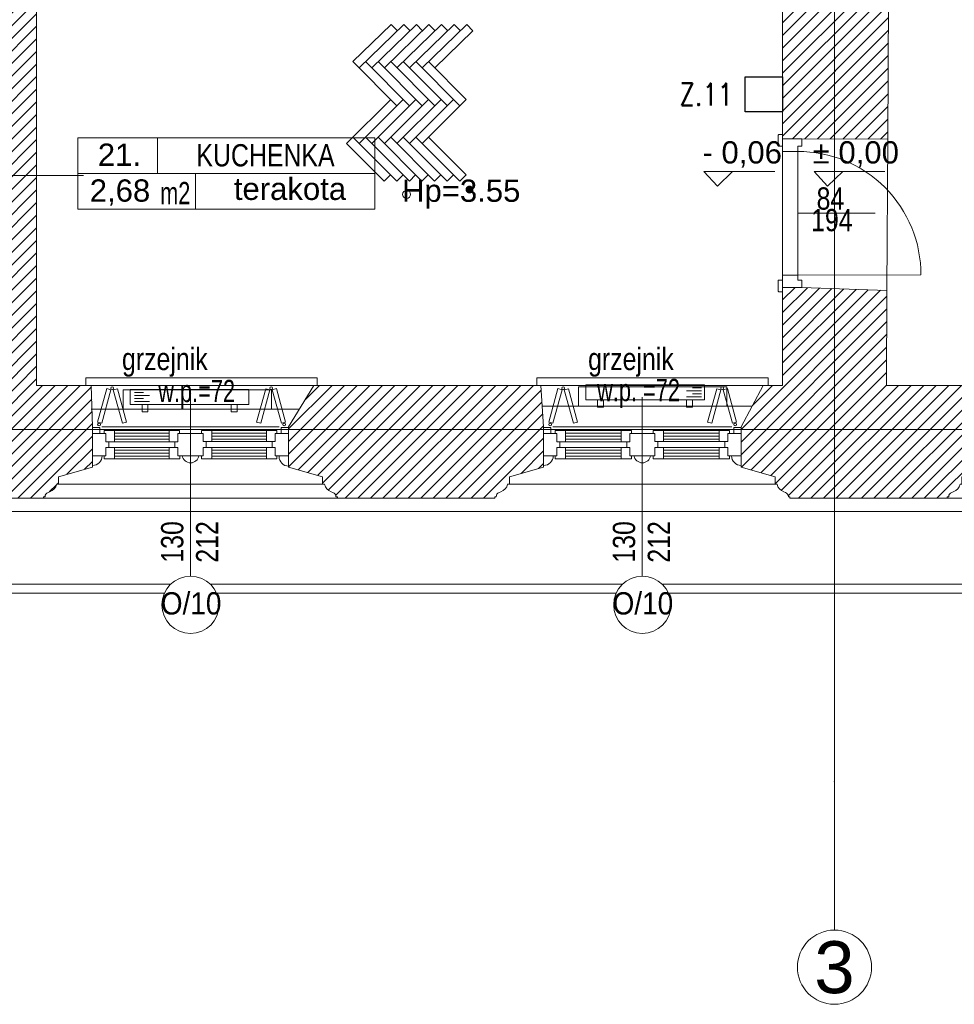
# Model space of a CAD drawing. Header units: millimetres. Extents: x -573548 to 674770, y -184010 to -47794.
# Tile 52 of 181: x 89805 to 96105, y -133895 to -127262. Entities that reach past the tile are written whole.
import ezdxf
from ezdxf.enums import TextEntityAlignment as Align

# ---------------------------------------------------------------- set-up
doc = ezdxf.new("R2010")
doc.units = ezdxf.units.MM
for name, color, linetype, lineweight in [('A.03 RZUT PARTERU_is$0$A-DRZWI_Nr_pióra__9', 8, 'Continuous', 9), ('A.03 RZUT PARTERU_is$0$A-OPISY-2_Nr_pióra__2', 8, 'Continuous', 9), ('A.03 RZUT PARTERU_is$0$A-OPISY-3_Nr_pióra__6', 8, 'Continuous', 9), ('A.03 RZUT PARTERU_is$0$A-WYSOKOSCI_Nr_pióra__7', 8, 'Continuous', 9), ('A.03 RZUT PARTERU_is$0$COKÓŁ_Nr_pióra__1', 8, 'Continuous', 9), ('A.03 RZUT PARTERU_is$0$detalokna_Nr_pióra__1', 8, 'Continuous', 9), ('A.03 RZUT PARTERU_is$0$detalokna_Nr_pióra__2', 8, 'Continuous', 9), ('A.03 RZUT PARTERU_is$0$detalokna_Nr_pióra__8', 8, 'Continuous', 9), ('A.03 RZUT PARTERU_is$0$Drawing & Figure_Nr_pióra__18', 8, 'Continuous', 9), ('A.03 RZUT PARTERU_is$0$DRZWI_Nr_pióra__41', 8, 'Continuous', 9), ('A.03 RZUT PARTERU_is$0$Koty_Nr_pióra__1', 8, 'Continuous', 9), ('A.03 RZUT PARTERU_is$0$Koty_Nr_pióra__61', 8, 'Continuous', 9), ('A.03 RZUT PARTERU_is$0$Nowe_A-OKNA-OPIS_Nr_pióra__59', 8, 'Continuous', 9), ('A.03 RZUT PARTERU_is$0$Nowe_A_okno_Nr_pióra__59', 8, 'Continuous', 9), ('A.03 RZUT PARTERU_is$0$Nowe_Annotation - Text_Nr_pióra__59', 8, 'Continuous', 9), ('A.03 RZUT PARTERU_is$0$Nowe_GRZEJNIK_Nr_pióra__59', 8, 'Continuous', 9), ('A.03 RZUT PARTERU_is$0$Nowe_okiennice_Nr_pióra__59', 8, 'Continuous', 9), ('A.03 RZUT PARTERU_is$0$Nowe_WIDOK_Nr_pióra__59', 8, 'Continuous', 9), ('A.03 RZUT PARTERU_is$0$opaska_Nr_pióra__1', 8, 'Continuous', 9), ('A.03 RZUT PARTERU_is$0$opisy inne_Nr_pióra__1', 8, 'Continuous', 9), ('A.03 RZUT PARTERU_is$0$PARAPET_Nr_pióra__7', 8, 'Continuous', 9), ('A.03 RZUT PARTERU_is$0$podciagi_Nr_pióra__1', 8, 'Continuous', 9), ('A.03 RZUT PARTERU_is$0$POSADZKI_Nr_pióra__1', 8, 'Continuous', 9), ('A.03 RZUT PARTERU_is$0$POSADZKI_Nr_pióra__18', 8, 'Continuous', 9), ('A.03 RZUT PARTERU_is$0$SCIANY_KONSTR_Nr_pióra__21', 8, 'Continuous', 9), ('A.03 RZUT PARTERU_is$0$Structural - Bearing_Nr_pióra__21', 8, 'Continuous', 9), ('A.03 RZUT PARTERU_is$0$Structural - Grid', 8, 'Continuous', 9), ('A.03 RZUT PARTERU_is$0$Structural - Grid_Nr_pióra__17', 8, 'Continuous', 9), ('BMS_URZĄDZENIA', 30, 'Continuous', 30), ('SAN_Grzejniki CO na rzucie', 7, 'Continuous', 13)]:
    doc.layers.add(name, color=color, linetype=linetype, lineweight=lineweight)
doc.styles.add('A.03 RZUT PARTERU_is$0$STYL_AUTOMATYCZNY_2', font='arial.ttf')
doc.styles.add('A.03 RZUT PARTERU_is$0$STYL_AUTOMATYCZNY_3', font='arial.ttf', dxfattribs={"width": 0.8})
doc.styles.add('A.03 RZUT PARTERU_is$0$STYL_AUTOMATYCZNY_4', font='arial.ttf', dxfattribs={"width": 0.7})
doc.styles.add('A.03 RZUT PARTERU_is$0$STYL_AUTOMATYCZNY_6', font='arial.ttf', dxfattribs={"width": 0.9})
doc.styles.add('A.03 RZUT PARTERU_is$0$STYL_AUTOMATYCZNY_8', font='arial.ttf', dxfattribs={"width": 0.8})
doc.styles.add('SIMPLEX-10', font='simplex.shx', dxfattribs={"width": 0.8, "height": 10})
pattern_1 = [(45, (655149.01, 0), (-42.426407, 42.426407), [])]

# ---------------------------------------------------------------- blocks, each defined once
blk = doc.blocks.new('A.03 RZUT PARTERU_is$0$Standardowy znacznik osi')
at = {"layer": 'A.03 RZUT PARTERU_is$0$Structural - Grid_Nr_pióra__17'}
for q in [(0, 0), (17855.4, 0)]:
    blk.add_line((1000, 0), q, dxfattribs=at)
blk.add_circle((-250, 0), 250, dxfattribs=at)
blk.add_point((1000, 0), dxfattribs=at)
blk.add_point((1000, 0), dxfattribs=at)
at = {"layer": 'A.03 RZUT PARTERU_is$0$Structural - Grid_Nr_pióra__17', "style": 'A.03 RZUT PARTERU_is$0$STYL_AUTOMATYCZNY_2'}
for tag, p in [('AC_MarkerText_1_0', (5, -80)), ('AC_MarkerText_1_1', (19360.4, -80))]:
    blk.add_attdef(tag, text='', height=350, rotation=270, dxfattribs=at).set_placement(p, align=Align.TOP_CENTER)
blk = doc.blocks.new('A.03 RZUT PARTERU_is$0$Standardowy znacznik osi_3')
at = {"layer": 'A.03 RZUT PARTERU_is$0$Structural - Grid_Nr_pióra__17'}
blk.add_line((2962.2, 0), (40906.6, 0), dxfattribs=at)
at = {"layer": 'A.03 RZUT PARTERU_is$0$Structural - Grid_Nr_pióra__17', "style": 'A.03 RZUT PARTERU_is$0$STYL_AUTOMATYCZNY_2'}
for tag, p in [('AC_MarkerText_1_0', (-250, -335)), ('AC_MarkerText_1_1', (44118.7, -335))]:
    blk.add_attdef(tag, text='', height=350, rotation=180, dxfattribs=at).set_placement(p, align=Align.TOP_CENTER)
blk = doc.blocks.new('A.03 RZUT PARTERU_is')
at = {"layer": 'A.03 RZUT PARTERU_is$0$A-WYSOKOSCI_Nr_pióra__7'}
blk.add_hatch(color=256, dxfattribs=at).paths.add_polyline_path([(748083.1, -103405.9, 1), (748029.7, -103405.9, 1)])
at = {"layer": 'A.03 RZUT PARTERU_is$0$Drawing & Figure_Nr_pióra__18'}
h = blk.add_hatch(dxfattribs=at)
h.set_pattern_fill('Common_Brick_0004', color=256, style=0, pattern_type=2)
h.set_pattern_definition(pattern_1)
h.paths.add_polyline_path([(735455.7, -98345.2), (735395.7, -98345.2), (735395.7, -98360.2), (735408.7, -98360.2), (735408.7, -98372.2, -0.371445), (735421.7, -98388.1), (735421.7, -98460.5, 0.436052), (735431.7, -98470.2), (735431.7, -98485.2), (735455.7, -98485.2), (735776.3, -98485.2), (736135, -98343.5), (736135, -98085.2), (737045, -98085.2), (737045, -97887.4), (737050.6, -97887.4), (738195, -97887.4), (738195, -98085.2), (742776.3, -98085.2), (742776.3, -98665.2), (743719.8, -98665.2), (743719.8, -98281.5), (744542.7, -98281.5), (744542.7, -98665.2), (746016.3, -98665.2), (746016.3, -98855.2), (746159.7, -98855.2), (746159.7, -98855), (746166.3, -98665.2), (747246.3, -98665.2), (747246.3, -98365.2), (747246.3, -98095.2), (747282, -97255.2), (747610.7, -97256.4), (750156.3, -97265.2), (750156.3, -98890.5), (750156.3, -99595.2), (750436.3, -99595.2), (750436.3, -99735.2), (750156.3, -99735.2), (750156.3, -100105.2), (749506.3, -100105.2), (748146.3, -100105.2), (748237.5, -100675.2), (747316.3, -100675.2), (747277.5, -100675.2), (747316.3, -100105.2), (746116.3, -100105.2), (746127, -99795.6), (745975, -99795.5), (745966.3, -100035.2), (745736.3, -100035.2), (745736.3, -100220.1), (745386.3, -100158.5), (745386.3, -100035.2), (744686.1, -100035.2), (744686.1, -100035.2), (744686.1, -100011, 0.414287), (744682.1, -100007), (744608, -100007), (744608, -100035.2), (744572.3, -100035.2), (744572.3, -100138.2), (744608, -100138.2), (744608, -100165.2), (744656.3, -100165.2), (744636.3, -100774.1), (744815.5, -100774.1), (744836.8, -100774), (744836.8, -101430.2), (744836.8, -101978.1), (744836.8, -102684), (744826.3, -102684), (744826.3, -102684.1), (743396.3, -102684.1), (743396.3, -102194.7), (743396.3, -102194.7), (743396.3, -102197.7), (743266.3, -102197.7), (743266.3, -102197.5), (742673.3, -102209.9), (742676.3, -102949.1), (743286.3, -102938.9), (743416.3, -102938.9), (743416.3, -102835.5), (744796.3, -102835.5), (744796.3, -103312.4), (744796.3, -104725.5), (744416.3, -104725.5), (744326.3, -105075.5), (744326.3, -105485.5), (744326.3, -105509.5), (744341.3, -105509.5, 0.436052), (744351, -105519.5), (744423.4, -105519.5, -0.371445), (744439.3, -105532.5), (744451.3, -105532.5), (744451.3, -105545.5), (744466.3, -105545.5), (744466.3, -105485.5), (745121.3, -105485.5), (745186.3, -105485.5), (745186.3, -105475.2), (745196.3, -105475.2, -0.334097), (745216.9, -105446.2), (745227.6, -105442, 0.270785), (745273.3, -105390.9), (745285.9, -105390.9), (745285.9, -105340.5), (745515.5, -105275.5), (745515.5, -105005.5), (745512, -104885.5), (745507.4, -104725.5), (745137.4, -104725.5), (745137.4, -103312.4), (745137.4, -101978.1), (745137.4, -101430.2), (745137.4, -100774.2), (749506.3, -100756.7), (750166.3, -100754.1), (750165.2, -101260.5), (750445.2, -101260.5), (750445.2, -101400.5), (750165.2, -101400.5), (750165.2, -101430.2), (750166.3, -103065.3), (750296.3, -103065.3), (750875.7, -103065.5), (750885.5, -101430.2), (750896.1, -99665.5), (751746.1, -99666.9), (751746.2, -98956.9), (750736.3, -98955.2), (750736.2, -98955.2), (750736.3, -98890.5), (750740.7, -96695.2), (750336.3, -96678.8), (750206.3, -96678.8), (750206.3, -97105.2), (747610.7, -97087), (747356.3, -97085.2), (747356.3, -96685.2), (747136, -96684.7), (747116.3, -98095.2), (746976.3, -98096.7), (746976.3, -98096.8), (746976.3, -98352.1), (746976.3, -98376.7), (746836.3, -98376.7), (746836.3, -98098.1), (743436.3, -98133.7), (743436.3, -96675.2), (742765, -96656.2), (742765, -97545.2), (736675, -97565.2), (736675, -96685.2), (736435, -96545.2), (736235, -96545.2), (736005, -96545.2), (735981, -96545.2), (735981, -96560.2, 0.436052), (735971, -96570), (735971, -96642.3, -0.371445), (735958, -96658.2), (735958, -96670.2), (735945, -96670.2), (735945, -96685.2), (736005, -96685.2), (736005, -96800.8), (736005, -97495.2), (735455.7, -97495.2)])
h = blk.add_hatch(dxfattribs=at)
h.set_pattern_fill('Common_Brick_0004', color=256, style=0, pattern_type=2)
h.set_pattern_definition(pattern_1)
h.paths.add_polyline_path([(749887.1, -105264.9), (749887.1, -105275.5), (750116.6, -105340.5), (750116.6, -105390.9), (750129.3, -105390.9, 0.270785), (750174.9, -105442), (750185.7, -105446.2, -0.334097), (750206.3, -105475.2), (750216.3, -105475.2), (750216.3, -105485.5), (751211.3, -105485.5), (751276.3, -105485.5), (751276.3, -105475.2), (751286.3, -105475.2, -0.334097), (751306.9, -105446.2), (751317.6, -105442, 0.270785), (751363.3, -105390.9), (751375.9, -105390.9), (751375.9, -105340.5), (751605.5, -105275.5), (751605.5, -105006.2), (751576.3, -104725.5), (750866.3, -104725.5), (750870.1, -104085.5), (750296.3, -104065.7), (750166.3, -104065.7), (750166.3, -104725.5), (750036.3, -104725.5), (749887.1, -105005.5), (749887.1, -105009.2), (749887.1, -105049.2), (749887.2, -105199.2), (749887.1, -105199.2)])
h = blk.add_hatch(dxfattribs=at)
h.set_pattern_fill('Common_Brick_0004', color=256, style=0, pattern_type=2)
h.set_pattern_definition(pattern_1)
h.paths.add_polyline_path([(746837.1, -105269.5), (746837.1, -105275.5), (747066.6, -105340.5), (747066.6, -105390.9), (747079.3, -105390.9, 0.270785), (747124.9, -105442), (747135.7, -105446.2, -0.334097), (747156.3, -105475.2), (747166.3, -105475.2), (747166.3, -105485.5), (748161.3, -105485.5), (748226.3, -105485.5), (748226.3, -105475.2), (748236.3, -105475.2, -0.334097), (748256.9, -105446.2), (748267.6, -105442, 0.270785), (748313.3, -105390.9), (748325.9, -105390.9), (748325.9, -105340.5), (748555.5, -105275.5), (748555.5, -105205.5), (748555.5, -105005.5), (748537.4, -104725.5), (747007.4, -104725.5), (746837.1, -105005.5)])
at = {"layer": 'A.03 RZUT PARTERU_is$0$A-DRZWI_Nr_pióra__9'}
blk.add_line((750790.2, -103565.5), (750269.3, -103565.5), dxfattribs=at)
blk.add_lwpolyline([(750269.2, -103981.7), (751099.2, -103981.4, 0.416492), (750269.2, -103149.3)], format="xyb", dxfattribs=at)
at = {"layer": 'A.03 RZUT PARTERU_is$0$A-OPISY-3_Nr_pióra__6'}
for p, q in [((745953.8, -103057.7), (745953.8, -103297.7)), ((745453.8, -103312.4), (744631.3, -103312.4)), ((745417.7, -103297.7), (747417.7, -103297.7)), ((746210.7, -103297.7), (746210.7, -103537.7))]:
    blk.add_line(p, q, dxfattribs=at)
blk.add_lwpolyline([(745417.7, -103537.7), (745417.7, -103057.7), (747417.7, -103057.7), (747417.7, -103537.7)], close=True, dxfattribs=at)
at = {"layer": 'A.03 RZUT PARTERU_is$0$A-WYSOKOSCI_Nr_pióra__7'}
blk.add_circle((747632.3, -103438.7), 26.7, dxfattribs=at)
at = {"layer": 'A.03 RZUT PARTERU_is$0$COKÓŁ_Nr_pióra__1'}
blk.add_line((742596.3, -105575.5), (762057, -105575.5), dxfattribs=at)
at = {"layer": 'A.03 RZUT PARTERU_is$0$detalokna_Nr_pióra__1'}
for p, q in [((745186.3, -105485.5), (747166.3, -105485.5)), ((751276.3, -105485.5), (753266.3, -105485.5))]:
    blk.add_line(p, q, dxfattribs=at)
at = {"layer": 'A.03 RZUT PARTERU_is$0$detalokna_Nr_pióra__2'}
for p, q in [((745285.9, -105390.9), (747066.6, -105390.9)), ((748325.9, -105390.9), (750126.6, -105390.9))]:
    blk.add_line(p, q, dxfattribs=at)
for points in [[(745470.3, -104725.5), (745470.3, -104675.5), (747030.4, -104675.5), (747030.4, -104725.5)], [(748510.3, -104725.5), (748510.3, -104675.5), (750070.4, -104675.5), (750070.4, -104725.5)]]:
    blk.add_lwpolyline(points, dxfattribs=at)
at = {"layer": 'A.03 RZUT PARTERU_is$0$detalokna_Nr_pióra__8'}
for p, q in [((745507.4, -104725.5), (747007.4, -104725.5)), ((748537.4, -104725.5), (750036.3, -104725.5)), ((748546.4, -104865.5), (749961.7, -104865.5)), ((745507.4, -104885.5), (746910.1, -104885.5)), ((745578.4, -105005.5), (746774.2, -105005.5)), ((748618.4, -105005.5), (749824.2, -105005.5))]:
    blk.add_line(p, q, dxfattribs=at)
at = {"layer": 'A.03 RZUT PARTERU_is$0$DRZWI_Nr_pióra__41'}
for p, q in [((750166.3, -103113.6), (750166.3, -103065.3)), ((750166.3, -104017.4), (750166.3, -104065.7))]:
    blk.add_line(p, q, dxfattribs=at)
for points in [[(750138.1, -103113.6), (750138.1, -103039.5, -0.414334), (750142.1, -103035.5), (750166.3, -103035.5)], [(750138.1, -104017.4), (750138.1, -104091.5, 0.414334), (750142.1, -104095.5), (750166.3, -104095.5)]]:
    blk.add_lwpolyline(points, format="xyb", dxfattribs=at)
for points in [[(750296.3, -103065.3), (750296.3, -103113.6), (750269.2, -103113.6), (750269.2, -103149.3), (750166.3, -103149.3), (750166.3, -103113.6), (750138.1, -103113.6)], [(750296.3, -104065.7), (750296.3, -104017.4), (750269.2, -104017.4), (750269.2, -103981.7), (750166.3, -103981.7), (750166.3, -104017.4), (750138.1, -104017.4)]]:
    blk.add_lwpolyline(points, dxfattribs=at)
at = {"layer": 'A.03 RZUT PARTERU_is$0$Koty_Nr_pióra__1'}
for points in [[(750114.2, -103284.3), (749636.9, -103284.3), (749728.1, -103383.9), (749830.2, -103284.3)], [(750856.4, -103284.3), (750379.1, -103284.3), (750470.3, -103383.9), (750572.4, -103284.3)]]:
    blk.add_lwpolyline(points, dxfattribs=at)
at = {"layer": 'A.03 RZUT PARTERU_is$0$Nowe_A-OKNA-OPIS_Nr_pióra__59'}
for p, q in [((746176.3, -104805.5), (746176.3, -106010.7)), ((749221.3, -104805.5), (749221.3, -106010.7))]:
    blk.add_line(p, q, dxfattribs=at)
for centre in [(746176.3, -106203.7), (749221.3, -106203.7)]:
    blk.add_circle(centre, 193, dxfattribs=at)
at = {"layer": 'A.03 RZUT PARTERU_is$0$Nowe_A_okno_Nr_pióra__59'}
for points in [[(745515.5, -105049.6), (745515.5, -105009.6), (745565.5, -105009.6), (745565.5, -105049.6)], [(745515.5, -105049.6), (745515.5, -105199.6), (745605.5, -105199.6), (745605.5, -105144.6), (745625.5, -105144.6), (745625.5, -105104.6), (745605.5, -105104.6), (745605.5, -105049.6)], [(745663.7, -105029.6), (745663.7, -105104.6), (745605.5, -105104.6), (745605.5, -105049.6), (745593.7, -105049.6), (745593.7, -105029.6)], [(746033, -105029.5), (746033, -105104.5), (746091.2, -105104.5), (746091.2, -105049.5), (746103, -105049.5), (746103, -105029.5)], [(746319.5, -105029.4), (746319.5, -105104.4), (746261.3, -105104.4), (746261.3, -105049.4), (746249.5, -105049.4), (746249.5, -105029.4)], [(746688.8, -105029.3), (746688.8, -105104.3), (746747, -105104.3), (746747, -105049.3), (746758.8, -105049.3), (746758.8, -105029.3)], [(746837, -105049.2), (746837.1, -105199.2), (746747.1, -105199.3), (746747, -105144.3), (746727, -105144.3), (746727, -105104.3), (746747, -105104.3), (746747, -105049.3)], [(746787, -105049.2), (746787, -105009.2), (746837, -105009.2), (746837, -105049.2)], [(748555.5, -105049.6), (748555.5, -105009.6), (748605.5, -105009.6), (748605.5, -105049.6)], [(748555.5, -105049.6), (748555.5, -105199.6), (748645.5, -105199.6), (748645.5, -105144.6), (748665.5, -105144.6), (748665.5, -105104.6), (748645.5, -105104.6), (748645.5, -105049.6)], [(748703.7, -105029.6), (748703.7, -105104.6), (748645.5, -105104.6), (748645.5, -105049.6), (748633.7, -105049.6), (748633.7, -105029.6)], [(749078, -105029.5), (749078, -105104.5), (749136.2, -105104.5), (749136.2, -105049.5), (749148, -105049.5), (749148, -105029.5)], [(749364.5, -105029.4), (749364.5, -105104.4), (749306.3, -105104.4), (749306.3, -105049.4), (749294.5, -105049.4), (749294.5, -105029.4)], [(749738.9, -105029.3), (749738.9, -105104.3), (749797.1, -105104.3), (749797.1, -105049.3), (749808.9, -105049.3), (749808.9, -105029.3)], [(749887.1, -105049.2), (749887.2, -105199.2), (749797.2, -105199.3), (749797.1, -105144.3), (749777.1, -105144.3), (749777.1, -105104.3), (749797.1, -105104.3), (749797.1, -105049.3)], [(749837.1, -105049.2), (749837.1, -105009.2), (749887.1, -105009.2), (749887.1, -105049.2)], [(745663.7, -105219.6), (745663.7, -105144.6), (745605.5, -105144.6), (745605.5, -105199.6), (745593.7, -105199.6), (745593.7, -105219.6)], [(746033.1, -105219.5), (746033, -105144.5), (746091.2, -105144.5), (746091.3, -105199.5), (746103.1, -105199.4), (746103.1, -105219.4)], [(746319.5, -105219.4), (746319.5, -105144.4), (746261.3, -105144.4), (746261.3, -105199.4), (746249.5, -105199.4), (746249.5, -105219.4)], [(746688.9, -105219.3), (746688.8, -105144.3), (746747, -105144.3), (746747.1, -105199.3), (746758.9, -105199.3), (746758.9, -105219.3)], [(748703.7, -105219.6), (748703.7, -105144.6), (748645.5, -105144.6), (748645.5, -105199.6), (748633.7, -105199.6), (748633.7, -105219.6)], [(749078.1, -105219.5), (749078, -105144.5), (749136.2, -105144.5), (749136.3, -105199.4), (749148.1, -105199.4), (749148.1, -105219.4)], [(749364.5, -105219.4), (749364.5, -105144.4), (749306.3, -105144.4), (749306.3, -105199.4), (749294.5, -105199.4), (749294.5, -105219.4)], [(749739, -105219.3), (749738.9, -105144.3), (749797.1, -105144.3), (749797.2, -105199.3), (749809, -105199.3), (749809, -105219.3)]]:
    blk.add_lwpolyline(points, close=True, dxfattribs=at)
for points in [[(746033, -105029.5), (745663.7, -105029.6)], [(745663.7, -105047.1), (746033, -105047.1)], [(745663.7, -105067.1), (746033, -105067.1)], [(746181.3, -105199.4), (746091.3, -105199.5), (746091.2, -105144.5), (746071.2, -105144.5), (746071.2, -105104.5), (746091.2, -105104.5), (746091.2, -105049.5), (746181.2, -105049.4), (746181.2, -105049.4)], [(746171.3, -105199.4), (746261.3, -105199.4), (746261.3, -105144.4), (746281.3, -105144.4), (746281.3, -105104.4), (746261.3, -105104.4), (746261.3, -105049.4), (746171.3, -105049.4), (746171.3, -105049.4)], [(746319.5, -105029.4), (746688.8, -105029.3)], [(746688.8, -105046.8), (746319.5, -105047)], [(746688.8, -105066.8), (746319.5, -105067)], [(749078, -105029.5), (748703.7, -105029.6)], [(748703.7, -105047.1), (749078, -105047.1)], [(748703.7, -105067.1), (749078, -105067.1)], [(749226.3, -105199.4), (749136.3, -105199.4), (749136.2, -105144.5), (749116.2, -105144.5), (749116.2, -105104.5), (749136.2, -105104.5), (749136.2, -105049.5), (749226.2, -105049.4), (749226.2, -105049.4)], [(749216.3, -105199.4), (749306.3, -105199.4), (749306.3, -105144.4), (749326.3, -105144.4), (749326.3, -105104.4), (749306.3, -105104.4), (749306.3, -105049.4), (749216.3, -105049.4), (749216.3, -105049.4)], [(749364.5, -105029.4), (749738.9, -105029.3)], [(749738.9, -105046.8), (749364.5, -105047)], [(749738.9, -105066.8), (749364.5, -105067)], [(745663.7, -105087.1), (746033, -105087.1)], [(745663.7, -105104.6), (746033, -105104.5)], [(746688.8, -105086.8), (746319.5, -105087)], [(746688.8, -105104.3), (746319.5, -105104.4)], [(748703.7, -105087.1), (749078, -105087.1)], [(748703.7, -105104.6), (749078, -105104.5)], [(749738.9, -105086.8), (749364.5, -105087)], [(749738.9, -105104.3), (749364.5, -105104.4)], [(745663.7, -105144.6), (746033, -105144.5)], [(745663.7, -105162.1), (746033.1, -105162.1)], [(745663.7, -105182.1), (746033.1, -105182.1)], [(745663.7, -105202.1), (746033.1, -105202.1)], [(746688.8, -105144.3), (746319.5, -105144.4)], [(746688.9, -105161.8), (746319.5, -105162)], [(746688.9, -105181.8), (746319.5, -105182)], [(746688.9, -105201.8), (746319.5, -105202)], [(748703.7, -105144.6), (749078, -105144.5)], [(748703.7, -105162.1), (749078.1, -105162.1)], [(748703.7, -105182.1), (749078.1, -105182.1)], [(748703.7, -105202.1), (749078.1, -105202.1)], [(749738.9, -105144.3), (749364.5, -105144.4)], [(749739, -105161.8), (749364.5, -105162)], [(749739, -105181.8), (749364.5, -105182)], [(749739, -105201.8), (749364.5, -105202)], [(746033.1, -105219.5), (745663.7, -105219.6)], [(746319.5, -105219.4), (746688.9, -105219.3)], [(749078.1, -105219.5), (748703.7, -105219.6)], [(749364.5, -105219.4), (749739, -105219.3)]]:
    blk.add_lwpolyline(points, dxfattribs=at)
for points in [[(746232.5, -105199.4), (746120.1, -105199.4, 0.845314)], [(749277.5, -105199.4), (749165.1, -105199.4, 0.845314)]]:
    blk.add_lwpolyline(points, format="xyb", close=True, dxfattribs=at)
at = {"layer": 'A.03 RZUT PARTERU_is$0$Nowe_GRZEJNIK_Nr_pióra__59'}
for points in [[(748790.3, -104865.5), (749790.3, -104865.5), (749790.3, -104735.5), (748790.3, -104735.5)], [(745721.9, -104885.5), (746721.9, -104885.5), (746721.9, -104755.5), (745721.9, -104755.5)]]:
    blk.add_lwpolyline(points, close=True, dxfattribs=at)
at = {"layer": 'A.03 RZUT PARTERU_is$0$Nowe_okiennice_Nr_pióra__59'}
for points in [[(745578.1, -104979.9), (745550.3, -104972.3), (745612.4, -104747.3), (745640.2, -104755)], [(745717.7, -104980.6), (745745.5, -104972.9), (745683.4, -104748), (745655.6, -104755.6)], [(746649.5, -104980.6), (746621.7, -104972.9), (746683.8, -104748), (746711.6, -104755.6)], [(746789.1, -104979.9), (746816.9, -104972.3), (746754.8, -104747.3), (746727, -104755)], [(748618.1, -104979.9), (748590.3, -104972.3), (748652.4, -104747.3), (748680.2, -104755)], [(748757.7, -104980.6), (748785.5, -104972.9), (748723.4, -104748), (748695.6, -104755.6)], [(749689.5, -104980.6), (749661.7, -104972.9), (749723.8, -104748), (749751.6, -104755.6)], [(749829.1, -104979.9), (749856.9, -104972.3), (749794.8, -104747.3), (749767, -104755)]]:
    blk.add_lwpolyline(points, close=True, dxfattribs=at)
for centre in [(745647.6, -104743.4), (746719.6, -104743.4), (748687.6, -104743.4), (749759.6, -104743.4), (745559.6, -104988.3), (746807.7, -104988.3), (748599.6, -104988.3), (749847.7, -104988.3)]:
    blk.add_circle(centre, 9.4, dxfattribs=at)
at = {"layer": 'A.03 RZUT PARTERU_is$0$Nowe_WIDOK_Nr_pióra__59'}
for centre, start, end in [((745515.5, -105199.6), 270.46447, 0.079), ((746838.1, -105204.2), 179.921, 269.53553), ((748555.5, -105199.6), 270.46447, 0.079), ((749888.1, -105199.6), 179.921, 269.53553)]:
    blk.add_arc(centre, 65.3, start, end, dxfattribs=at)
at = {"layer": 'A.03 RZUT PARTERU_is$0$opaska_Nr_pióra__1'}
for points in [[(744151, -106065.5), (746041.6, -106065.5)], [(746311, -106065.5), (749086.6, -106065.5)], [(749356, -106065.5), (751576.3, -106065.5)], [(744192.7, -106125.5), (745999.8, -106125.5)], [(746352.7, -106125.5), (749044.8, -106125.5)], [(749397.7, -106125.5), (751576.3, -106125.5)]]:
    blk.add_lwpolyline(points, dxfattribs=at)
at = {"layer": 'A.03 RZUT PARTERU_is$0$podciagi_Nr_pióra__1'}
blk.add_line((750875.7, -103065.5), (750870.1, -104085.5), dxfattribs=at)
at = {"layer": 'A.03 RZUT PARTERU_is$0$POSADZKI_Nr_pióra__1'}
for p, q in [((750166.3, -103065.3), (750166.3, -104065.7)), ((750269.4, -103149.3), (750269.2, -103981.7))]:
    blk.add_line(p, q, dxfattribs=at)
at = {"layer": 'A.03 RZUT PARTERU_is$0$POSADZKI_Nr_pióra__18'}
for p, q in [((747270.8, -102544.3), (747528.6, -102293.2)), ((747313.2, -102586.7), (747613.4, -102293.2)), ((747398.1, -102586.7), (747698.3, -102293.2)), ((747482.9, -102586.7), (747783.1, -102293.2)), ((747528.6, -102293.2), (747571, -102335.6)), ((747567.8, -102586.7), (747868, -102293.2)), ((747613.4, -102293.2), (747655.9, -102335.6)), ((747652.6, -102586.7), (747952.8, -102293.2)), ((747698.3, -102293.2), (747740.7, -102335.6)), ((747737.5, -102586.7), (748037.7, -102293.2)), ((747783.1, -102293.2), (747825.6, -102335.6)), ((747822.3, -102586.7), (748080.1, -102335.6)), ((747868, -102293.2), (747910.4, -102335.6)), ((747952.8, -102293.2), (747995.3, -102335.6)), ((748037.7, -102293.2), (748080.1, -102335.6)), ((747270.8, -102544.3), (747567.8, -102841.3)), ((747355.6, -102544.3), (747652.6, -102841.3)), ((747440.5, -102544.3), (747737.5, -102841.3)), ((747525.4, -102544.3), (747822.3, -102841.3)), ((747610.2, -102544.3), (747907.2, -102841.3)), ((747695.1, -102544.3), (747992, -102841.3)), ((747779.9, -102544.3), (748034.5, -102798.8)), ((747228.4, -103095.8), (747525.4, -102798.8)), ((747313.2, -103095.8), (747610.2, -102798.8)), ((747398.1, -103095.8), (747695.1, -102798.8)), ((747482.9, -103095.8), (747779.9, -102798.8)), ((747567.8, -103095.8), (747864.8, -102798.8)), ((747567.8, -102841.3), (747610.2, -102798.8)), ((747652.6, -103095.8), (747949.6, -102798.8)), ((747737.5, -103095.8), (748034.5, -102798.8)), ((747949.6, -102798.8), (747992, -102841.3)), ((747270.8, -103053.4), (747566.4, -103349)), ((747355.6, -103053.4), (747651.3, -103349)), ((747440.5, -103053.4), (747736.1, -103349)), ((747525.4, -103053.4), (747821, -103349)), ((747610.2, -103053.4), (747905.8, -103349)), ((747695.1, -103053.4), (747990.7, -103349)), ((747779.9, -103053.4), (748033.1, -103306.6)), ((747228.4, -103095.8), (747481.6, -103349)), ((747481.6, -103349), (747524, -103306.6)), ((747566.4, -103349), (747608.8, -103306.6)), ((747651.3, -103349), (747693.7, -103306.6)), ((747736.1, -103349), (747778.5, -103306.6)), ((747821, -103349), (747863.4, -103306.6)), ((747905.8, -103349), (747948.2, -103306.6)), ((747990.7, -103349), (748033.1, -103306.6))]:
    blk.add_line(p, q, dxfattribs=at)
at = {"layer": 'A.03 RZUT PARTERU_is$0$SCIANY_KONSTR_Nr_pióra__21'}
for p, q in [((745515.5, -105205.5), (745515.5, -105005.5)), ((745515.5, -105205.5), (745515.5, -105005.5)), ((748555.5, -105205.5), (748555.5, -105005.5))]:
    blk.add_line(p, q, dxfattribs=at)
at = {"layer": 'A.03 RZUT PARTERU_is$0$Structural - Bearing_Nr_pióra__21'}
for p, q in [((750875.7, -103065.5), (750896.1, -99665.5)), ((745137.4, -100774.2), (745137.4, -104725.5)), ((750165.2, -101400.5), (750166.3, -103065.3)), ((750296.3, -103065.3), (750166.3, -103065.3)), ((750296.3, -103065.3), (750875.7, -103065.5)), ((750166.3, -104065.7), (750166.3, -104725.5)), ((750296.3, -104065.7), (750166.3, -104065.7)), ((750296.3, -104065.7), (750870.1, -104085.5)), ((750866.3, -104725.5), (750870.1, -104085.5)), ((745507.4, -104725.5), (745137.4, -104725.5)), ((745515.5, -105005.5), (745507.4, -104725.5)), ((746837.1, -105005.5), (747007.4, -104725.5)), ((748537.4, -104725.5), (747007.4, -104725.5)), ((748555.5, -105005.5), (748537.4, -104725.5)), ((749887.1, -105005.5), (750036.3, -104725.5)), ((750036.3, -104725.5), (750166.3, -104725.5)), ((750866.3, -104725.5), (751576.3, -104725.5)), ((745186.3, -105485.5), (744466.3, -105485.5)), ((748226.3, -105485.5), (747166.3, -105485.5)), ((751276.3, -105485.5), (750216.3, -105485.5))]:
    blk.add_line(p, q, dxfattribs=at)
for points in [[(745121.3, -105485.5), (745186.3, -105485.5), (745186.3, -105475.2), (745196.3, -105475.2, -0.334097), (745216.9, -105446.2), (745227.6, -105442, 0.270785), (745273.3, -105390.9), (745285.9, -105390.9), (745285.9, -105340.5), (745515.5, -105275.5), (745515.5, -105005.5)], [(747231.3, -105485.5), (747166.3, -105485.5), (747166.3, -105475.2), (747156.3, -105475.2, 0.334097), (747135.7, -105446.2), (747124.9, -105442, -0.270785), (747079.3, -105390.9), (747066.6, -105390.9), (747066.6, -105340.5), (746837.1, -105275.5), (746837.1, -105005.5)], [(748161.3, -105485.5), (748226.3, -105485.5), (748226.3, -105475.2), (748236.3, -105475.2, -0.334097), (748256.9, -105446.2), (748267.6, -105442, 0.270785), (748313.3, -105390.9), (748325.9, -105390.9), (748325.9, -105340.5), (748555.5, -105275.5), (748555.5, -105005.5)], [(750281.3, -105485.5), (750216.3, -105485.5), (750216.3, -105475.2), (750206.3, -105475.2, 0.334097), (750185.7, -105446.2), (750174.9, -105442, -0.270785), (750129.3, -105390.9), (750116.6, -105390.9), (750116.6, -105340.5), (749887.1, -105275.5), (749887.1, -105005.5)], [(751211.3, -105485.5), (751276.3, -105485.5), (751276.3, -105475.2), (751286.3, -105475.2, -0.334097), (751306.9, -105446.2), (751317.6, -105442, 0.270785), (751363.3, -105390.9), (751375.9, -105390.9), (751375.9, -105340.5), (751605.5, -105275.5), (751605.5, -105005.5)]]:
    blk.add_lwpolyline(points, format="xyb", dxfattribs=at)
at = {"layer": 'A.03 RZUT PARTERU_is$0$Structural - Grid'}
ref = blk.add_blockref('A.03 RZUT PARTERU_is$0$Standardowy znacznik osi', (750516.3, -108395.1), dxfattribs=dict(at, zscale=1000, rotation=90))
ref.add_attrib('AC_MarkerText_1', '3', dxfattribs={"layer": 'A.03 RZUT PARTERU_is$0$Structural - Grid_Nr_pióra__17', "color": 20, "lineweight": 15, "true_color": 0xf73328, "height": 350, "style": 'A.03 RZUT PARTERU_is$0$STYL_AUTOMATYCZNY_2'}).set_placement((750516.3, -108470.1), align=Align.TOP_CENTER)
at = {"layer": 'A.03 RZUT PARTERU_is$0$Structural - Grid', "zscale": 1000, "rotation": 180}
blk.add_blockref('A.03 RZUT PARTERU_is$0$Standardowy znacznik osi_3', (776835.6, -105021.8), dxfattribs=at)
at = {"layer": 'A.03 RZUT PARTERU_is$0$A-OPISY-2_Nr_pióra__2', "char_height": 150}
for s, insert, attachment_point, style in [('\\A1;{\\pql;\\fArial|b0|i0|c238|p0;\\W1.000000;21.}', (745551.5, -103246.2), 7, 'A.03 RZUT PARTERU_is$0$STYL_AUTOMATYCZNY_2'), ('\\A1;{\\pql;\\fArial|b0|i0|c238|p0;\\W0.800000;KUCHENKA}', (746216, -103252.2), 7, 'A.03 RZUT PARTERU_is$0$STYL_AUTOMATYCZNY_3'), ('\\A1;{\\pql;\\fArial|b0|i0|c238|p0;\\W1.000000;terakota}', (746468, -103478.2), 7, 'A.03 RZUT PARTERU_is$0$STYL_AUTOMATYCZNY_2'), ('\\A1;{\\pql;\\fArial|b0|i0|c238|p0;\\W1.000000;2,68}', (745496.9, -103515.4), 7, 'A.03 RZUT PARTERU_is$0$STYL_AUTOMATYCZNY_2'), ('\\A1;{\\pqr;\\fArial|b0|i0|c238|p0;\\W0.700000;m2}', (746174.9, -103354.8), 3, 'A.03 RZUT PARTERU_is$0$STYL_AUTOMATYCZNY_4')]:
    blk.add_mtext(s, dxfattribs=dict(at, insert=insert, attachment_point=attachment_point, style=style))
at = {"layer": 'A.03 RZUT PARTERU_is$0$A-WYSOKOSCI_Nr_pióra__7', "insert": (748000.6, -103436.3), "char_height": 150, "attachment_point": 5, "style": 'A.03 RZUT PARTERU_is$0$STYL_AUTOMATYCZNY_2'}
blk.add_mtext('\\A1;{\\pqc;\\fArial|b0|i0|c238|p0;\\W1.000000;H\\fArial|b0|i0|c238|p0;\\W1.000000;p\\fArial|b0|i0|c238|p0;\\W1.000000;=3.55}', dxfattribs=at)
at = {"layer": 'A.03 RZUT PARTERU_is$0$Koty_Nr_pióra__61', "char_height": 150, "attachment_point": 7, "style": 'A.03 RZUT PARTERU_is$0$STYL_AUTOMATYCZNY_2'}
for s, insert in [('\\A1;{\\pql;\\fArial|b0|i0|c238|p0;\\W1.000000;- 0,06}', (749626.7, -103258.3)), ('\\A1;{\\pql;\\fArial|b0|i0|c238|p0;\\W1.000000;± 0,00}', (750370, -103258.3))]:
    blk.add_mtext(s, dxfattribs=dict(at, insert=insert))
at = {"layer": 'A.03 RZUT PARTERU_is$0$Nowe_A-OKNA-OPIS_Nr_pióra__59', "char_height": 150, "attachment_point": 5, "rotation": 90, "style": 'A.03 RZUT PARTERU_is$0$STYL_AUTOMATYCZNY_3'}
for s, insert in [('\\A1;{\\pqc;\\fArial|b0|i0|c238|p0;\\W0.800000;130}', (746053.7, -105780)), ('\\A1;{\\pqc;\\fArial|b0|i0|c238|p0;\\W0.800000;212}', (746288.1, -105780)), ('\\A1;{\\pqc;\\fArial|b0|i0|c238|p0;\\W0.800000;130}', (749098.7, -105780)), ('\\A1;{\\pqc;\\fArial|b0|i0|c238|p0;\\W0.800000;212}', (749333.1, -105780))]:
    blk.add_mtext(s, dxfattribs=dict(at, insert=insert))
at = {"layer": 'A.03 RZUT PARTERU_is$0$Nowe_A-OKNA-OPIS_Nr_pióra__59', "char_height": 150, "attachment_point": 5, "style": 'A.03 RZUT PARTERU_is$0$STYL_AUTOMATYCZNY_6'}
for insert in [(746180.2, -106194.8), (749225.2, -106194.8)]:
    blk.add_mtext('\\A1;{\\pqc;\\fArial|b0|i0|c238|p0;\\W0.900000;O/10}', dxfattribs=dict(at, insert=insert))
at = {"layer": 'A.03 RZUT PARTERU_is$0$Nowe_Annotation - Text_Nr_pióra__59', "char_height": 150, "attachment_point": 7, "style": 'A.03 RZUT PARTERU_is$0$STYL_AUTOMATYCZNY_8'}
for insert in [(745714.2, -104667.4), (748855.8, -104667.4)]:
    blk.add_mtext('\\A1;{\\pql;\\fArial|b0|i0|c238|p0;\\W0.800000;grzejnik }', dxfattribs=dict(at, insert=insert))
at = {"layer": 'A.03 RZUT PARTERU_is$0$opisy inne_Nr_pióra__1', "char_height": 150, "style": 'A.03 RZUT PARTERU_is$0$STYL_AUTOMATYCZNY_3'}
for s, insert, attachment_point in [('\\A1;{\\pqc;\\fArial|b0|i0|c238|p0;\\W0.800000;84}', (750489.3, -103467.3), 5), ('\\A1;{\\pql;\\fArial|b0|i0|c238|p0;\\W0.800000;194}', (750359.1, -103688.8), 7)]:
    blk.add_mtext(s, dxfattribs=dict(at, insert=insert, attachment_point=attachment_point))
at = {"layer": 'A.03 RZUT PARTERU_is$0$PARAPET_Nr_pióra__7', "char_height": 150, "attachment_point": 7, "style": 'A.03 RZUT PARTERU_is$0$STYL_AUTOMATYCZNY_4'}
for s, insert in [('\\A1;{\\pql;\\fArial|b0|i0|c238|p0;\\W0.700000;w.p.=72}', (745958.5, -104883.5)), ('\\A1;{\\pql;\\fArial|b0|i0|c238|p0;\\W0.700000;w.p. =72}', (748916.7, -104876.9))]:
    blk.add_mtext(s, dxfattribs=dict(at, insert=insert))

msp = doc.modelspace()

# ---------------------------------------------------------------- linework, layer by layer
at = {"layer": 'BMS_URZĄDZENIA'}
msp.add_lwpolyline([(94695.205, -127646.881), (94946.469, -127646.881), (94946.469, -127881.795), (94695.205, -127881.795)], close=True, dxfattribs=at)
at = {"layer": 'SAN_Grzejniki CO na rzucie', "color": 150}
for p, q in [((94400, -129742.385), (94340, -129742.385)), ((90580, -129773.273), (90640, -129773.273)), ((90580, -129793.273), (90680, -129793.273)), ((90580, -129813.273), (90640, -129813.273)), ((94400, -129762.385), (94300, -129762.385)), ((94400, -129802.385), (94300, -129802.385)), ((94400, -129782.385), (94340, -129782.385)), ((90580, -129833.273), (90680, -129833.273))]:
    msp.add_line(p, q, dxfattribs=at)
for points in [[(94420, -129722.385), (93620, -129722.385), (93620, -129822.385), (94420, -129822.385), (94420, -129722.385)], [(91350, -129753.273), (90550, -129753.273), (90550, -129853.273), (91350, -129853.273), (91350, -129753.273)], [(90670, -129853.273), (90670, -129903.273), (90630, -129903.273), (90630, -129853.273)], [(91270, -129853.273), (91270, -129903.273), (91230, -129903.273), (91230, -129853.273)], [(93740, -129822.385), (93740, -129872.385), (93700, -129872.385), (93700, -129822.385)], [(94340, -129822.385), (94340, -129872.385), (94300, -129872.385), (94300, -129822.385)]]:
    msp.add_lwpolyline(points, dxfattribs=at)

# ---------------------------------------------------------------- block references
at = {"color": 150}
msp.add_blockref('A.03 RZUT PARTERU_is', (-655219.604, -25000), dxfattribs=at)

# ---------------------------------------------------------------- texts
at = {"layer": 'BMS_URZĄDZENIA', "lineweight": 30, "insert": (94612.702, -127764.525), "char_height": 150, "width": 609.56559, "attachment_point": 6, "style": 'SIMPLEX-10'}
msp.add_mtext('Z.11', dxfattribs=at)

doc.saveas('drawing.dxf')
